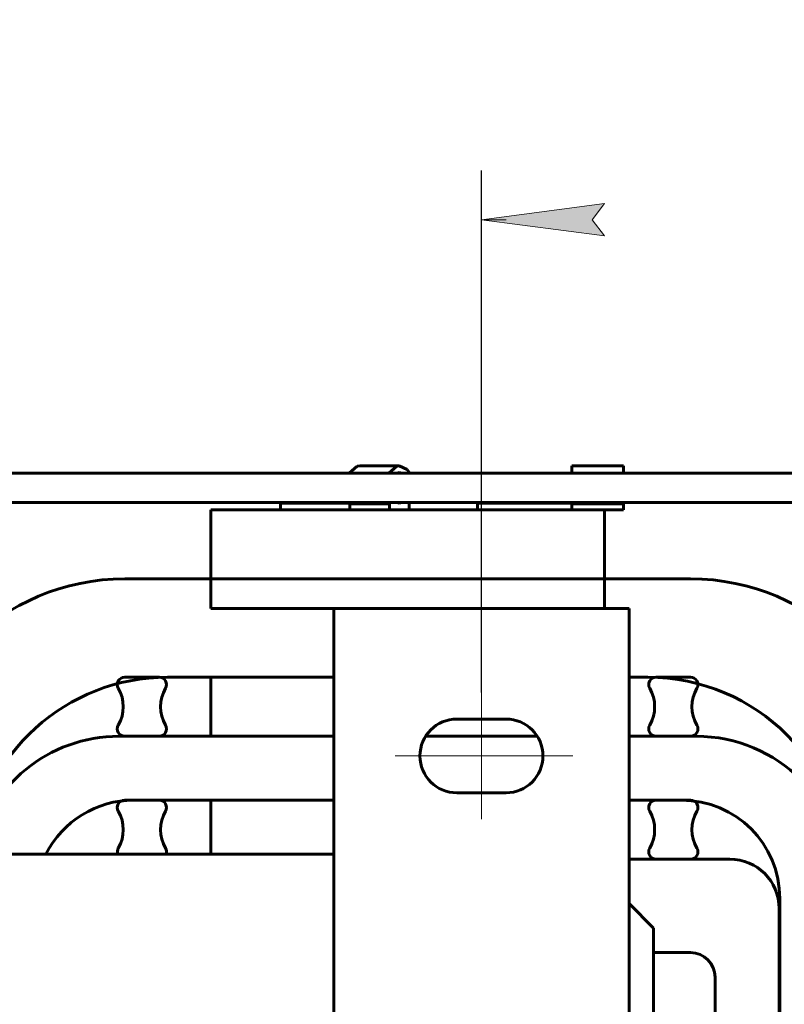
# Model space of a CAD drawing. Header units: millimetres. Extents: x 0 to 420, y 0 to 594.
# Tile 20 of 23: x 252 to 283, y 459 to 499. Entities that reach past the tile are written whole.
import ezdxf

# ---------------------------------------------------------------- set-up
doc = ezdxf.new("R2010")
doc.units = ezdxf.units.MM
for name, pattern in [('K5LT_AXLED', [19.5, 15, -1.5, 1.5, -1.5]), ('K5LT_BASIC', [0]), ('K5LT_THIN', [0])]:
    doc.linetypes.add(name, pattern=pattern)
doc.layers.add('Системный слой', color=7, linetype='Continuous')
doc.styles.add('KDIMTEXTSTYLE', font='GOST_AU.SHX', dxfattribs={"width": 0.96, "oblique": 15, "height": 5})
doc.dimstyles.new('KDIMSTYLE (0.20)', dxfattribs={"dimtxt": 5, "dimasz": 1, "dimexe": 2, "dimexo": 0, "dimgap": 1, "dimtad": 1, "dimlfac": 5, "dimtxsty": 'KDIMTEXTSTYLE', "dimsah": 1, "dimcen": 0, "dimdle": 1, "dimadec": 0, "dimazin": 0, "dimtfac": 0.667, "dimtmove": 0, "dimatfit": 3, "dimfxl": 1, "dimtvp": 1, "dimtolj": 1, "dimtzin": 0, "dimarcsym": 0})

# ---------------------------------------------------------------- blocks, each defined once
blk = doc.blocks.new('U156')
at = {"layer": 'Системный слой', "color": 150, "linetype": 'K5LT_BASIC', "lineweight": 60, "true_color": 0x0080ff}
for p, q in [((265.554, 480.529), (265.88, 480.814)), ((265.88, 480.814), (265.986, 480.829)), ((265.587, 479.277), (265.554, 479.329))]:
    blk.add_line(p, q, dxfattribs=at)
blk = doc.blocks.new('U157')
at = {"layer": 'Системный слой', "color": 150, "linetype": 'K5LT_BASIC', "lineweight": 60, "true_color": 0x0080ff}
for p, q in [((267.494, 480.529), (267.594, 480.549)), ((267.594, 480.549), (267.695, 480.529)), ((267.594, 479.309), (267.494, 479.329)), ((267.695, 479.329), (267.594, 479.309))]:
    blk.add_line(p, q, dxfattribs=at)
blk = doc.blocks.new('U158')
at = {"layer": 'Системный слой', "color": 150, "linetype": 'K5LT_BASIC', "lineweight": 60, "true_color": 0x0080ff}
for p, q in [((267.163, 480.529), (267.489, 480.814)), ((267.489, 480.814), (267.594, 480.829)), ((267.594, 480.829), (267.919, 480.674)), ((267.919, 480.674), (268.025, 480.529)), ((267.196, 479.277), (267.163, 479.329)), ((268.025, 479.329), (267.993, 479.277))]:
    blk.add_line(p, q, dxfattribs=at)
blk = doc.blocks.new('U177')
at = {"layer": 'Системный слой', "color": 150, "linetype": 'K5LT_BASIC', "lineweight": 60, "true_color": 0x0080ff}
blk.add_line((280.432, 460.029), (280.432, 458.229), dxfattribs=at)
blk = doc.blocks.new('U178')
at = {"layer": 'Системный слой', "color": 150, "linetype": 'K5LT_BASIC', "lineweight": 60, "true_color": 0x0080ff}
blk.add_line((283.032, 462.829), (283.032, 458.229), dxfattribs=at)
blk = doc.blocks.new('U179')
at = {"layer": 'Системный слой', "color": 150, "linetype": 'K5LT_BASIC', "lineweight": 60, "true_color": 0x0080ff}
for p, q in [((258.172, 472.229), (264.932, 472.229)), ((276.932, 472.229), (277.692, 472.229))]:
    blk.add_line(p, q, dxfattribs=at)
blk = doc.blocks.new('U180')
at = {"layer": 'Системный слой', "color": 150, "linetype": 'K5LT_BASIC', "lineweight": 60, "true_color": 0x0080ff}
for p, q in [((256.432, 476.229), (259.932, 476.229)), ((275.932, 476.229), (279.432, 476.229))]:
    blk.add_line(p, q, dxfattribs=at)
blk = doc.blocks.new('U183')
at = {"layer": 'Системный слой', "color": 150, "linetype": 'K5LT_BASIC', "lineweight": 60, "true_color": 0x0080ff}
blk.add_line((283.062, 463.229), (283.062, 458.229), dxfattribs=at)
blk = doc.blocks.new('U185')
at = {"layer": 'Системный слой', "color": 150, "linetype": 'K5LT_BASIC', "lineweight": 60, "true_color": 0x0080ff}
for p, q in [((256.802, 467.229), (264.932, 467.229)), ((276.932, 467.229), (279.062, 467.229))]:
    blk.add_line(p, q, dxfattribs=at)
blk = doc.blocks.new('U188')
at = {"layer": 'Системный слой', "color": 150, "linetype": 'K5LT_BASIC', "lineweight": 60, "true_color": 0x0080ff}
for p, q in [((256.202, 469.829), (264.932, 469.829)), ((268.664, 469.829), (273.201, 469.829)), ((276.932, 469.829), (279.662, 469.829))]:
    blk.add_line(p, q, dxfattribs=at)
blk = doc.blocks.new('U199')
at = {"layer": 'Системный слой', "color": 150, "linetype": 'K5LT_BASIC', "lineweight": 60, "true_color": 0x0080ff}
for p, q in [((247.931, 479.329), (258.866, 479.329)), ((258.866, 479.329), (275.885, 479.329)), ((275.885, 479.329), (285.546, 479.329))]:
    blk.add_line(p, q, dxfattribs=at)
blk = doc.blocks.new('U200')
at = {"layer": 'Системный слой', "color": 150, "linetype": 'K5LT_BASIC', "lineweight": 60, "true_color": 0x0080ff}
blk.add_line((224.025, 480.529), (289.017, 480.529), dxfattribs=at)
blk = doc.blocks.new('U222')
at = {"layer": 'Системный слой', "color": 150, "linetype": 'K5LT_BASIC', "lineweight": 60, "true_color": 0x0080ff}
blk.add_line((250.932, 465.029), (264.932, 465.029), dxfattribs=at)
blk = doc.blocks.new('U232')
at = {"layer": 'Системный слой', "color": 150, "linetype": 'K5LT_BASIC', "lineweight": 60, "true_color": 0x0080ff}
for p, q in [((274.602, 480.529), (274.602, 480.829)), ((274.602, 479.277), (274.602, 479.329))]:
    blk.add_line(p, q, dxfattribs=at)
blk = doc.blocks.new('U233')
at = {"layer": 'Системный слой', "color": 150, "linetype": 'K5LT_BASIC', "lineweight": 60, "true_color": 0x0080ff}
for p, q in [((276.702, 480.529), (276.702, 480.829)), ((276.702, 479.277), (276.702, 479.329))]:
    blk.add_line(p, q, dxfattribs=at)
blk = doc.blocks.new('U238')
at = {"layer": 'Системный слой', "color": 150, "linetype": 'K5LT_BASIC', "lineweight": 60, "true_color": 0x0080ff}
for p, q in [((270.863, 480.529), (270.966, 480.529)), ((270.966, 480.529), (270.989, 480.529)), ((270.989, 480.529), (271.024, 480.529)), ((271.024, 480.529), (271.076, 480.529)), ((271.076, 480.529), (271.122, 480.529)), ((271.122, 480.529), (271.135, 480.529)), ((271.135, 480.529), (271.153, 480.529)), ((271.153, 480.529), (271.189, 480.529)), ((271.189, 480.529), (271.262, 480.529)), ((271.262, 480.529), (271.39, 480.529)), ((271.39, 480.529), (271.454, 480.529)), ((271.454, 480.529), (271.526, 480.529)), ((271.526, 480.529), (271.564, 480.529)), ((271.564, 480.529), (271.576, 480.529)), ((271.576, 480.529), (271.589, 480.529)), ((271.589, 480.529), (271.613, 480.529)), ((271.613, 480.529), (271.663, 480.529)), ((271.663, 480.529), (271.762, 480.529)), ((271.762, 480.529), (271.959, 480.529)), ((271.959, 480.529), (272.354, 480.529)), ((272.354, 480.529), (273.143, 480.529)), ((273.143, 480.529), (274.722, 480.529)), ((274.722, 480.529), (277.88, 480.529)), ((277.88, 480.529), (284.195, 480.529))]:
    blk.add_line(p, q, dxfattribs=at)
blk = doc.blocks.new('U241')
at = {"layer": 'Системный слой', "color": 150, "linetype": 'K5LT_BASIC', "lineweight": 60, "true_color": 0x0080ff}
blk.add_line((267.901, 479.329), (289.017, 479.329), dxfattribs=at)
blk = doc.blocks.new('U244')
at = {"layer": 'Системный слой', "color": 150, "linetype": 'K5LT_BASIC', "lineweight": 60, "true_color": 0x0080ff}
for p, q in [((259.932, 479.029), (267.196, 479.029)), ((267.993, 479.029), (275.932, 479.029))]:
    blk.add_line(p, q, dxfattribs=at)
blk = doc.blocks.new('U245')
at = {"layer": 'Системный слой', "color": 150, "linetype": 'K5LT_BASIC', "lineweight": 60, "true_color": 0x0080ff}
for p, q in [((259.932, 476.229), (259.932, 477.975)), ((259.932, 469.829), (259.932, 472.229)), ((259.932, 465.029), (259.932, 467.229))]:
    blk.add_line(p, q, dxfattribs=at)
blk = doc.blocks.new('KDIMARROW_01')
at = {"layer": 'Системный слой'}
blk.add_hatch(color=0, dxfattribs=at).paths.add_polyline_path([(-5, -0.658), (0, 0), (-5, 0.658), (-4.5, 0)])
at = {"layer": 'Системный слой', "color": 0, "linetype": 'K5LT_THIN', "lineweight": 18}
for p, q in [((-4.5, 0), (-5, 0.658)), ((-5, 0.658), (0, 0)), ((0, 0), (-5, -0.658)), ((-5, -0.658), (-4.5, 0)), ((0, 0), (-1, 0))]:
    blk.add_line(p, q, dxfattribs=at)

msp = doc.modelspace()

# ---------------------------------------------------------------- linework, layer by layer
at = {"layer": 'Системный слой', "color": 150, "linetype": 'K5LT_BASIC', "lineweight": 60, "true_color": 0x0080ff}
for p, q in [((265.9855, 480.8289), (267.5942, 480.8289)), ((274.6021, 480.8289), (276.7021, 480.8289)), ((262.7324, 479.3089), (262.7324, 479.3289)), ((262.7324, 479.3089), (263.6566, 479.3089)), ((262.7701, 479.3089), (262.7701, 479.0289)), ((263.6566, 479.3089), (265.5662, 479.3089)), ((265.1324, 479.3089), (265.1324, 479.3289)), ((265.587, 479.2765), (267.1957, 479.2765)), ((265.587, 479.2765), (265.587, 479.0289)), ((267.1957, 479.2765), (267.1957, 479.0289)), ((267.9928, 479.2765), (267.9928, 479.0289)), ((270.7324, 479.3089), (270.7324, 479.3289)), ((270.7324, 479.3089), (272.4718, 479.3089)), ((270.7701, 479.3089), (270.7701, 479.0289)), ((272.4718, 479.3089), (274.6021, 479.3089)), ((273.1324, 479.3089), (273.1324, 479.3289)), ((274.6021, 479.2765), (276.7021, 479.2765)), ((274.6021, 479.2765), (274.6021, 479.0289)), ((276.7021, 479.2765), (276.7021, 479.0289)), ((259.9324, 477.9751), (259.9324, 479.0289)), ((265.587, 479.0289), (267.1957, 479.0289)), ((267.1957, 479.0289), (267.9928, 479.0289)), ((275.9324, 479.0289), (276.7021, 479.0289)), ((275.9324, 479.0289), (275.9324, 477.9751)), ((275.9324, 476.2289), (275.9324, 477.9751)), ((259.9324, 476.2289), (259.9324, 475.0289)), ((275.9324, 476.2289), (259.9324, 476.2289)), ((275.9324, 476.2289), (275.9324, 475.0289)), ((264.9324, 475.0289), (259.9324, 475.0289)), ((264.9324, 475.0289), (264.9324, 329.0289)), ((264.9324, 475.0289), (276.9324, 475.0289)), ((276.9324, 475.0289), (276.9324, 329.0289)), ((256.4324, 472.2289), (257.8324, 472.2289)), ((278.0324, 472.2289), (279.4324, 472.2289)), ((271.9324, 470.5289), (269.9324, 470.5289)), ((257.8324, 469.8289), (256.4324, 469.8289)), ((279.4324, 469.8289), (278.0324, 469.8289)), ((256.4324, 467.2289), (257.8324, 467.2289)), ((269.9324, 467.5289), (271.9324, 467.5289)), ((278.0324, 467.2289), (279.4324, 467.2289)), ((276.9324, 464.8289), (281.0324, 464.8289)), ((279.4324, 464.8289), (278.0324, 464.8289)), ((277.9324, 462.0289), (276.9324, 463.0289)), ((277.9324, 458.0289), (277.9324, 462.0289)), ((277.9324, 461.0289), (279.4324, 461.0289))]:
    msp.add_line(p, q, dxfattribs=at)
at = {"layer": 'Системный слой', "color": 30, "linetype": 'K5LT_AXLED', "lineweight": 18, "true_color": 0xff8000}
for p, q in [((270.9324, 471.6102), (270.9324, 466.4544)), ((267.4251, 469.0289), (274.645, 469.0289))]:
    msp.add_line(p, q, dxfattribs=at)
at = {"layer": 'Системный слой', "color": 150, "linetype": 'K5LT_BASIC', "lineweight": 60, "true_color": 0x0080ff}
for centre, radius, start, end in [((256.4324, 467.2289), 9, 90, 180), ((279.4324, 467.2289), 9, 0, 90), ((258.1724, 464.2289), 8, 90, 174.26083), ((256.4324, 471.9289), 0.3, 90, 210), ((257.8324, 471.9289), 0.3, 330, 90), ((277.6924, 464.2289), 8, 0, 90), ((278.0324, 471.9289), 0.3, 90, 210), ((279.4324, 471.9289), 0.3, 330, 90), ((254.8735, 471.0289), 1.5, 330, 30), ((259.3912, 471.0289), 1.5, 150, 210), ((276.4735, 471.0289), 1.5, 330, 30), ((280.9912, 471.0289), 1.5, 150, 210), ((269.9324, 469.0289), 1.5, 90, 270), ((271.9324, 469.0289), 1.5, 270, 90), ((256.4324, 470.1289), 0.3, 150, 270), ((257.8324, 470.1289), 0.3, 270, 30), ((278.0324, 470.1289), 0.3, 150, 270), ((279.4324, 470.1289), 0.3, 270, 30), ((256.2024, 463.8289), 6, 90, 168.46304), ((279.6624, 463.8289), 6, 0, 90), ((256.8024, 463.2289), 4, 90, 153.25632), ((256.4324, 466.9289), 0.3, 90, 210), ((257.8324, 466.9289), 0.3, 330, 90), ((278.0324, 466.9289), 0.3, 90, 210), ((279.0624, 463.2289), 4, 0, 90), ((279.4324, 466.9289), 0.3, 330, 90), ((254.8735, 466.0289), 1.5, 330, 30), ((259.3912, 466.0289), 1.5, 150, 210), ((276.4735, 466.0289), 1.5, 330, 30), ((280.9912, 466.0289), 1.5, 150, 210), ((256.4324, 465.1289), 0.3, 150, 199.47122), ((257.8324, 465.1289), 0.3, 340.52878, 30), ((278.0324, 465.1289), 0.3, 150, 270), ((279.4324, 465.1289), 0.3, 270, 30), ((281.0324, 462.8289), 2, 0, 90), ((279.4324, 460.0289), 1, 0, 90)]:
    msp.add_arc(centre, radius, start, end, dxfattribs=at)

# ---------------------------------------------------------------- block references
at = {"layer": 'Системный слой'}
for name in ['U200', 'U156', 'U158', 'U157', 'U238', 'U232', 'U233', 'U199', 'U241', 'U244', 'U245', 'U180', 'U179', 'U188', 'U185', 'U222', 'U183', 'U178', 'U177']:
    msp.add_blockref(name, (0, 0), dxfattribs=at)

# ---------------------------------------------------------------- dimensions: what is measured, and where the dimension line sits
at = {"layer": 'Системный слой', "color": 7}
msp.add_linear_dim(base=(176.9324, 490.8289), p1=(270.9324, 471.6102), p2=(176.9324, 472.7416), location=(223.9324, 490.8289), text='\\H5.0;\\W0.965;\\Q15;\\H5.0;\\W0.965;\\Q15;\\Q15;Ш1', dimstyle='KDIMSTYLE (0.20)', override={"dimexo": 0, "dimblk1": 'KDIMARROW_01', "dimblk2": 'KDIMARROW_01', "dimse1": 0, "dimse2": 0, "dimclrt": 7, "dimtolj": 1}, dxfattribs=at).render()

doc.saveas('drawing.dxf')
